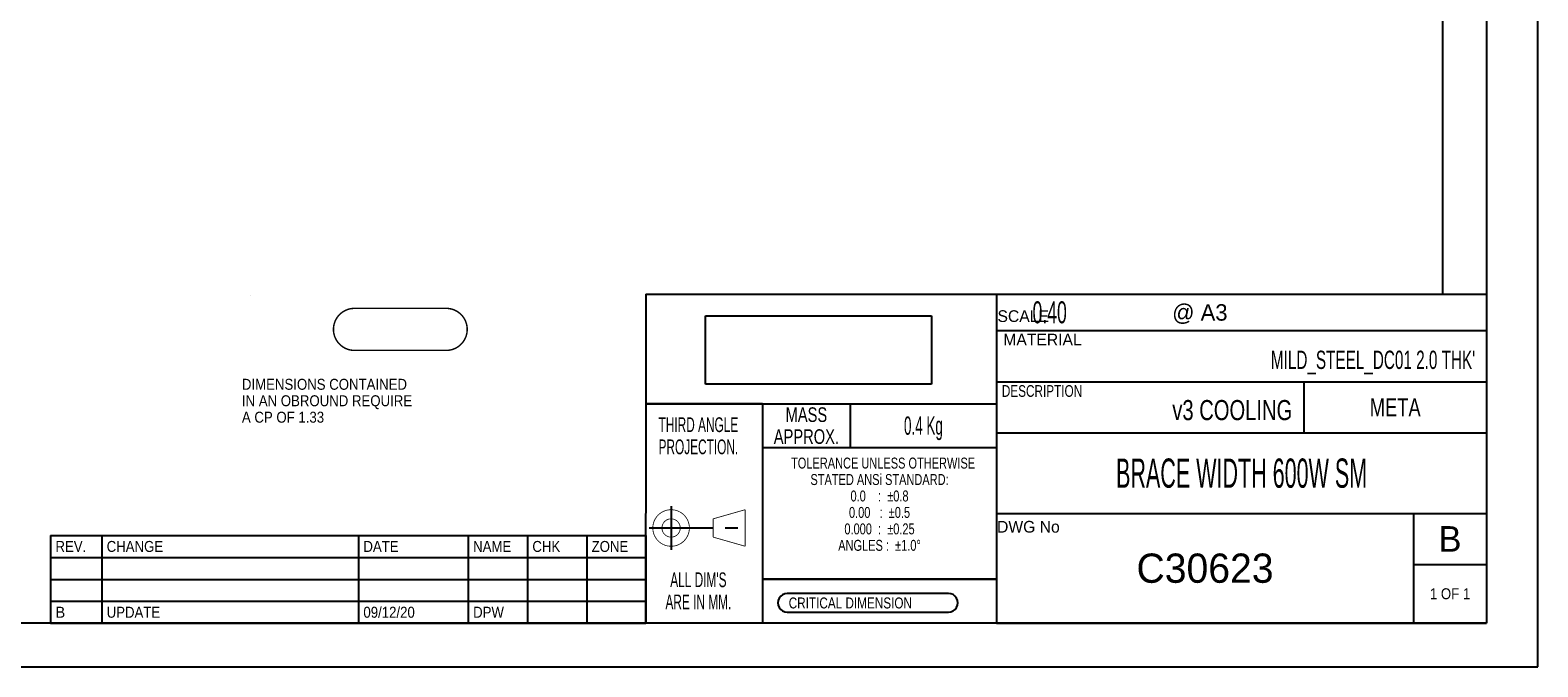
# Model space of a CAD drawing. Header units: millimetres. Extents: x 0 to 1050, y -291 to 742.
# Tile 2 of 3: x 535 to 1050, y 0 to 218. Entities that reach past the tile are written whole.
import ezdxf

# ---------------------------------------------------------------- set-up
doc = ezdxf.new("R2010")
doc.units = ezdxf.units.MM
doc.header["$LTSCALE"] = 57.75
doc.linetypes.add('CENTER', pattern=[0.6, 0.375, -0.075, 0.075, -0.075])
doc.layers.get('0').update_dxf_attribs({"linetype": 'CONTINUOUS'})
doc.styles.get("Standard").update_dxf_attribs({"font": 'txt', "width": 0.9})
doc.styles.add('TEXTSTYLE_11', font='ar_wgl__.ttf')
doc.styles.add('TEXTSTYLE_2', font='txt')
doc.styles.add('TEXTSTYLE_3', font='txt', dxfattribs={"width": 0.75})
doc.styles.add('TEXTSTYLE_4', font='txt', dxfattribs={"width": 0.6})
doc.styles.add('TEXTSTYLE_5', font='txt', dxfattribs={"width": 0.8})
doc.styles.add('TEXTSTYLE_7', font='txt', dxfattribs={"width": 0.625})
doc.styles.add('TEXTSTYLE_8', font='txt', dxfattribs={"width": 0.55})
doc.styles.add('TEXTSTYLE_9', font='cgomg.ttf')
picture_1 = doc.add_image_def('image1.png', size_in_pixel=(456, 138))

msp = doc.modelspace()

# ---------------------------------------------------------------- linework, layer by layer
at = {"color": 7, "linetype": 'Continuous'}
for p, q in [((1050, 0), (1050, 742.5)), ((1017.5, 127.5), (1017.5, 722.5)), ((1032.5, 722.5), (1032.5, 15)), ((609.9881, 126.9971), (609.9631, 126.9721)), ((865, 127.5), (865, 15)), ((785.0027, 90.001), (745.1117, 90.0364)), ((785.0011, 90.001), (785, 15)), ((865, 30.0033), (785, 30.0033)), ((848.5402, 25.1187), (793.4534, 25.0622)), ((793.4567, 18.7339), (848.5434, 18.7339)), ((1032.5, 15), (15, 15)), ((0, 0), (1050, 0))]:
    msp.add_line(p, q, dxfattribs=at)
at = {"color": 2, "linetype": 'Continuous'}
for p, q in [((745.125, 127.4993), (865, 127.4993)), ((745.125, 127.4993), (745.125, 89.9993)), ((865, 127.5), (1032.5, 127.5)), ((865, 127.5), (865, 15)), ((865, 127.4993), (865, 89.9993)), ((1032.5, 127.5), (1032.5, 15)), ((865, 115), (1032.5, 115)), ((865, 97.5), (1032.5, 97.5)), ((970, 97.5), (970, 80)), ((745.0819, 90.0365), (745, 15)), ((745.125, 89.9993), (865, 89.9993)), ((785, 90), (865, 90)), ((785, 90), (785, 30)), ((815, 90), (815, 75)), ((865, 90), (865, 30)), ((865, 80), (1032.5, 80)), ((785, 75), (865, 75)), ((865, 52.5), (1032.5, 52.5)), ((1007.5, 52.5), (1007.5, 15)), ((1007.5, 52.5), (1007.5, 25)), ((541.6613, 44.9304), (745.1613, 44.9304)), ((541.6613, 44.9304), (541.6613, 14.9304)), ((559.1613, 44.9304), (559.1613, 14.9304)), ((646.9113, 44.9304), (646.9113, 14.9304)), ((684.4113, 44.9304), (684.4113, 14.9304)), ((704.6613, 44.9304), (704.6613, 14.9304)), ((724.9113, 44.9304), (724.9113, 14.9304)), ((745.1613, 44.9304), (745.1613, 14.9304)), ((541.6613, 37.4304), (745.1613, 37.4304)), ((1007.5, 35), (1032.5, 35)), ((1007.5, 35), (1032.5, 35)), ((541.6613, 29.9304), (745.1613, 29.9304)), ((785, 30), (865, 30)), ((541.6613, 22.4304), (745.1613, 22.4304)), ((541.6613, 14.9304), (745.1613, 14.9304)), ((865, 15), (1032.5, 15))]:
    msp.add_line(p, q, dxfattribs=at)
at = {"color": 7, "linetype": 'CENTER'}
for p, q in [((753.75, 55), (753.75, 40)), ((753.7767, 54.9877), (753.7767, 39.9877)), ((746.25, 47.5), (780.625, 47.5)), ((746.2767, 47.4877), (780.6517, 47.4877))]:
    msp.add_line(p, q, dxfattribs=at)
at = {"color": 7, "linetype": 'Continuous', "const_width": 0.5}
for points in [[(645.486, 122.5967, 0.99134215), (645.486, 108.2217)], [(676.736, 108.2217, 1.0219754), (676.736, 122.5967)]]:
    msp.add_lwpolyline(points, format="xyb", dxfattribs=at)
for points in [[(645.486, 122.5967), (676.736, 122.5967)], [(676.736, 108.2217), (645.486, 108.2217)]]:
    msp.add_lwpolyline(points, dxfattribs=at)
at = {"color": 2, "linetype": 'Continuous', "const_width": 0.25}
for points in [[(747.5, 47.5, 1), (760, 47.5, 1)], [(747.5267, 47.4877, 1), (760.0267, 47.4877, 1)], [(750.625, 47.5, 1), (756.875, 47.5, 1)], [(750.6517, 47.4877, 1), (756.9017, 47.4877, 1)]]:
    msp.add_lwpolyline(points, format="xyb", close=True, dxfattribs=at)
for points in [[(768.125, 50.625), (779.0625, 53.75)], [(768.1517, 50.6127), (779.0892, 53.7377)], [(779.0625, 53.75), (779.0625, 41.25)], [(779.0892, 53.7377), (779.0892, 41.2377)], [(768.125, 44.375), (768.125, 50.625)], [(768.1517, 44.3627), (768.1517, 50.6127)], [(779.0625, 41.25), (768.125, 44.375)], [(779.0892, 41.2377), (768.1517, 44.3627)]]:
    msp.add_lwpolyline(points, dxfattribs=at)
at = {"color": 7, "linetype": 'Continuous'}
for centre, radius, start, end in [((793.4567, 21.898), 3.1642, 89.842445, 270), ((848.5434, 21.9263), 3.1924, 270, 90.086771)]:
    msp.add_arc(centre, radius, start, end, dxfattribs=at)

# ---------------------------------------------------------------- texts
at = {"color": 2, "linetype": 'Continuous', "line_spacing_factor": 0.9}
for s, insert, char_height, width, attachment_point, style in [('     0.40', (868.9375, 125), 7.5, 40.5, 1, 'TEXTSTYLE_4'), ('@ A3', (925.0215, 124.021), 5.625, 22.5, 1, 'TEXTSTYLE_2'), ('SCALE', (865.3232, 121.9441), 4.00481, 20.024075, 1, 'TEXTSTYLE_2'), ('MATERIAL', (867.3122, 113.9293), 4.00481, 32.03852, 1, 'TEXTSTYLE_2'), ("MILD_STEEL_DC01 2.0 THK'", (1028.5625, 108.125), 6.25, 93.75, 3, 'TEXTSTYLE_7'), ('DESCRIPTION', (866.8097, 96.3462), 4.004815, 33.039724, 1, 'TEXTSTYLE_3'), ('MASS\\PAPPROX.', (800, 88.75), 5, 26.25, 2, 'TEXTSTYLE_3'), ('v3 COOLING', (966.0625, 91.25), 6.875, 51.5625, 3, 'TEXTSTYLE_3'), ('META', (1001.25, 91.875), 6.25, 18.75, 2, 'TEXTSTYLE_3'), ("THIRD ANGLE\\PPROJECTION.\\P \\P \\P \\P \\P \\PALL DIM'S\\PARE IN MM.", (763.092, 85.3422), 5.05, 33.33, 2, 'TEXTSTYLE_4'), ('0.4 Kg', (840, 85.625), 6.25, 20.625, 2, 'TEXTSTYLE_8'), (' \\H3.75;TOLERANCE UNLESS OTHERWISE \\PSTATED ANSi STANDARD:\\P0.0    :  \\fgdt;{\\fgdt;`}\\ftxt;0.8\\P0.00   :  \\fgdt;{\\fgdt;`}\\ftxt;0.5\\P0.000  :  \\fgdt;{\\fgdt;`}\\ftxt;0.25\\PANGLES :  \\fgdt;{\\fgdt;`}\\ftxt;1.0\\fgdt;{\\fgdt;~}', (825, 71.5625), 8.75, 82.5, 2, 'TEXTSTYLE_3'), ('BRACE WIDTH 600W SM', (948.75, 71.25), 10, 104.5, 2, 'TEXTSTYLE_8'), ('DWG No', (865.167, 49.9122), 4.00481, 24.028884, 1, 'TEXTSTYLE_2'), ('B', (1020, 48.125), 8.75, 7.792969, 2, 'TEXTSTYLE_9'), ('C30623', (936.25, 38.75), 10, 60, 2, 'TEXTSTYLE_2'), ('CRITICAL DIMENSION', (793.9625, 23.7259), 3.75, 54, 1, 'TEXTSTYLE_5'), ('B', (543.3488, 20.5554), 3.75, 3.48513, 1, 'TEXTSTYLE_11')]:
    msp.add_mtext(s, dxfattribs=dict(at, insert=insert, char_height=char_height, width=width, attachment_point=attachment_point, style=style))
at = {"color": 2, "linetype": 'Continuous', "char_height": 3.75, "line_spacing_factor": 0.9}
for s, insert, width, attachment_point in [('DIMENSIONS CONTAINED\\PIN AN OBROUND REQUIRE\\PA CP OF 1.33', (607.0758, 98.5034), 70.875, 1), ('REV.', (543.3488, 43.0554), 13.5, 1), ('CHANGE', (560.8488, 43.0554), 20.25, 1), ('DATE', (648.5988, 43.0554), 13.5, 1), ('NAME', (686.0988, 43.0554), 13.5, 1), ('CHK', (706.3488, 43.0554), 10.125, 1), ('ZONE', (726.5988, 43.0554), 13.5, 1), ('1 OF 1', (1020, 26.875), 20.25, 2), ('09/12/20', (648.5988, 20.5554), 27, 1), ('UPDATE', (560.8488, 20.5554), 20.25, 1), ('DPW', (686.0988, 20.5554), 10.125, 1)]:
    msp.add_mtext(s, dxfattribs=dict(at, insert=insert, width=width, attachment_point=attachment_point))

# ---------------------------------------------------------------- pictures from other files: only their frames are drawn
at = {"color": 7, "linetype": 'Continuous'}
image = msp.add_image(picture_1, insert=(765.5415, 96.6255), size_in_units=(77.216, 23.368), dxfattribs=at)
image.dxf.flags = 11

doc.saveas('drawing.dxf')
